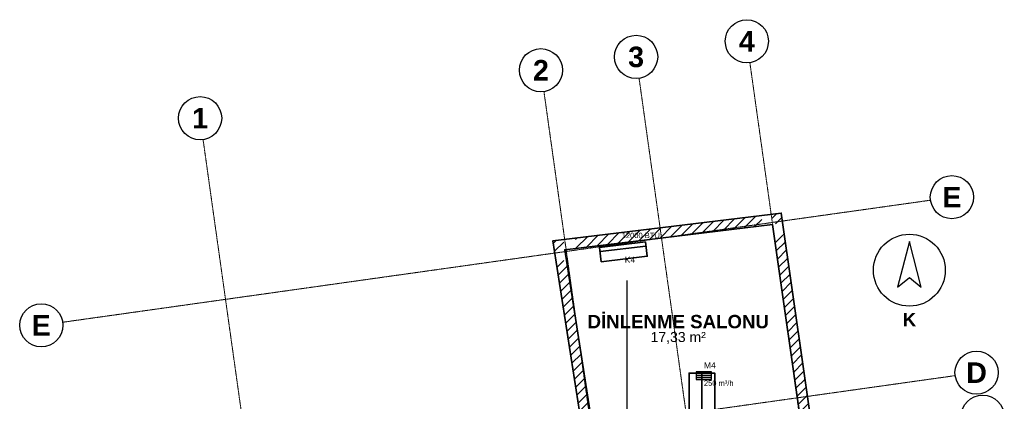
# Model space of a CAD drawing. Header units: millimetres. Extents: x -4770 to 15512, y -5017 to 16972.
# Tile 2 of 2: x -4770 to 14398, y 9550 to 16972. Entities that reach past the tile are written whole.
import ezdxf
from ezdxf.enums import TextEntityAlignment as Align

# ---------------------------------------------------------------- set-up
doc = ezdxf.new("R2010")
doc.units = ezdxf.units.MM
doc.linetypes.add('DASHDOT', pattern=[3.556, 2.54, -0.508, 0, -0.508])
doc.linetypes.add('DASHED', pattern=[1.524, 1.27, -0.254])
for name, color, linetype, lineweight in [('A-DUVAR-MEVCUT', 8, 'Continuous', 35), ('A-YAZI', 7, 'Continuous', 13), ('G-AKS-BALON', 8, 'Continuous', 25), ('G-AKS-HAT', 8, 'DASHDOT', 18), ('G-KUZEY', 7, 'Continuous', 25), ('M-HAVA-BESLEME', 3, 'Continuous', 35), ('M-HAVA-BRANSMAN', 3, 'DASHED', 18), ('M-HAVA-MENFEZ', 3, 'Continuous', 25), ('M-KLIMA-BAKIR', 4, 'Continuous', 25), ('M-KLIMA-DRENAJ', 4, 'DASHED', 18), ('M-KLIMA-IC', 4, 'Continuous', 35)]:
    doc.layers.add(name, color=color, linetype=linetype, lineweight=lineweight)
doc.styles.add('GYM', font='arial.ttf')
doc.styles.add('GYM-B', font='arialbd.ttf')

# ---------------------------------------------------------------- blocks, each defined once
blk = doc.blocks.new('G_KUZEY')
blk.add_lwpolyline([(0, 560), (-230, -330), (0, -140), (230, -330)], close=True)
blk.add_circle((0, 0), 700)
at = {"style": 'GYM-B'}
blk.add_text('K', height=260, dxfattribs=at).set_placement((0, -960), align=Align.MIDDLE_CENTER)
blk = doc.blocks.new('M_MENFEZ_BESLEME')
for p, q in [((-150, 40), (150, 40)), ((-150, 0), (150, 0)), ((-150, -40), (150, -40))]:
    blk.add_line(p, q)
blk.add_lwpolyline([(-150, -75), (150, -75), (150, 75), (-150, 75)], close=True)
at = {"style": 'GYM'}
for tag, p, height in [('KOD', (0, 140), 120), ('DEBI', (0, -200), 105)]:
    blk.add_attdef(tag, p, '', height=height, dxfattribs=at)
blk = doc.blocks.new('M_KLIMA_IC')
blk.add_line((-450, -60), (450, -60))
blk.add_lwpolyline([(-450, -140), (450, -140), (450, 140), (-450, 140)], close=True)
at = {"style": 'GYM'}
for tag, p, height in [('KOD', (0, 215), 120), ('KAPASITE', (0, -270), 105)]:
    blk.add_attdef(tag, p, '', height=height, dxfattribs=at)

msp = doc.modelspace()

# ---------------------------------------------------------------- hatches: boundary and pattern name
at = {"layer": 'A-DUVAR-MEVCUT'}
h = msp.add_hatch(dxfattribs=at)
h.set_pattern_fill('ANSI31', scale=40)
h.paths.add_polyline_path([(11012, 4959), (11563, 1104), (11761, 1132), (11210, 4987)])
h.paths.add_polyline_path([(11353, 1093), (11563, 1104), (11533, 1314), (11735, 1314), (11773, 1048), (11773, 915), (11377, 894), (11353, 894)])
h.paths.add_polyline_path([(11563, 1104), (10456, 1046), (10466, 846), (11573, 904)])
h.paths.add_polyline_path([(10432, 1256), (10456, 1046), (10666, 1057), (10666, 857), (10278, 836), (10275, 862), (10246, 839), (10246, 1256)])
h.paths.add_polyline_path([(10456, 1046), (10400, 1542), (10201, 1520), (10257, 1024)])
h.paths.add_polyline_path([(10190, 1332), (10190, 1535), (10400, 1542), (10424, 1332)])
h.paths.add_polyline_path([(10400, 1542), (10116, 1532), (10123, 1332), (10407, 1342)])
h.paths.add_polyline_path([(10326, 1322), (10130, 1322), (10116, 1532), (10326, 1539)])
h.paths.add_polyline_path([(10116, 1532), (10150, 1018), (10350, 1031), (10316, 1545)])
h.paths.add_polyline_path([(9940, 850), (10150, 1018), (10136, 1228), (10360, 1228), (10360, 841), (10278, 836), (10275, 862), (10208, 808), (9940, 808)])
h.paths.add_polyline_path([(10150, 1018), (9527, 521), (9652, 365), (10275, 862)])
h.paths.add_polyline_path([(9317, 323), (9531, 498), (9527, 521), (9737, 689), (9737, 409), (9618, 311), (9317, 311)])
h.paths.add_polyline_path([(9527, 521), (9531, 498), (9729, 528), (9725, 551)])
h.paths.add_polyline_path([(9321, 326), (9531, 498), (9527, 521), (9741, 692), (9741, 412), (9590, 288), (9321, 288)])
h.paths.add_polyline_path([(9531, 498), (8924, 0), (9051, -155), (9658, 343)])
h.paths.add_polyline_path([(9134, -86), (8996, -200), (8714, -200), (8714, 0), (8924, 0), (9134, 172)])
h.paths.add_polyline_path([(8924, 0), (3241, 0), (3241, -200), (8924, -200)])
h.paths.add_polyline_path([(3068, 210), (3241, 0), (3451, 0), (3451, -200), (3147, -200), (3031, -60), (3031, 210)])
h.paths.add_polyline_path([(3241, 0), (1957, 1555), (1803, 1428), (3087, -127)])
h.paths.add_polyline_path([(1859, 1345), (1957, 1555), (2130, 1345)])
h.paths.add_polyline_path([(1957, 1555), (1732, 1075), (1913, 990), (2138, 1470)])
h.paths.add_polyline_path([(1522, 904), (1522, 1106), (1732, 1075), (1830, 1285), (1942, 1285), (1942, 1052), (1854, 865), (1784, 865)])
h.paths.add_polyline_path([(1732, 1075), (579, 1247), (549, 1049), (1702, 877)])
h.paths.add_polyline_path([(557, 1457), (579, 1247), (789, 1216), (789, 1037), (631, 1037), (396, 1072), (369, 1333), (369, 1457)])
h.paths.add_polyline_path([(579, 1247), (0, 6840), (-199, 6819), (380, 1226)])
h.paths.add_polyline_path([(210, 6857), (0, 6840), (22, 6630), (-179, 6630), (-210, 6926), (-210, 7024), (117, 7050), (210, 7050)])
h.paths.add_polyline_path([(0, 6840), (1136, 6931), (1120, 7130), (-16, 7039)])
h.paths.add_polyline_path([(1095, 7141), (1136, 6931), (926, 6914), (926, 7141)])
h.paths.add_polyline_path([(1136, 6931), (853, 8372), (657, 8333), (940, 6892)])
h.paths.add_polyline_path([(1063, 8394), (853, 8372), (894, 8162), (690, 8162), (643, 8403), (643, 8551), (936, 8582), (1063, 8582)])
h.paths.add_polyline_path([(853, 8372), (6392, 8965), (6371, 9164), (832, 8571)])
h.paths.add_polyline_path([(6359, 9175), (6392, 8965), (6182, 8943), (6182, 9175)])
h.paths.add_polyline_path([(6392, 8965), (5840, 12499), (5642, 12468), (6194, 8934)])
h.paths.add_polyline_path([(6050, 12524), (5840, 12499), (5873, 12289), (5670, 12289), (5630, 12547), (5630, 12675), (5910, 12709), (6050, 12709)])
h.paths.add_polyline_path([(5840, 12499), (9885, 12990), (9861, 13189), (5816, 12698)])
h.paths.add_polyline_path([(9915, 12780), (9885, 12990), (9675, 12965), (9675, 13166), (9955, 13200), (10057, 13200), (10095, 12935), (10095, 12780)])
h.paths.add_polyline_path([(9885, 12990), (10491, 8771), (10689, 8799), (10083, 13018)])
h.paths.add_polyline_path([(10500, 8561), (10473, 8753), (10281, 8725), (10281, 8741), (10491, 8771), (10461, 8981), (10663, 8981), (10701, 8716), (10701, 8599), (10697, 8598), (10701, 8571), (10701, 8561)])
h.paths.add_polyline_path([(10491, 8771), (8314, 8462), (8342, 8264), (10519, 8573)])
h.paths.add_polyline_path([(8524, 8472), (8329, 8444), (8356, 8252), (8346, 8252), (8314, 8462), (8524, 8492)])
h.paths.add_polyline_path([(8314, 8462), (8486, 7339), (8683, 7369), (8512, 8492)])
h.paths.add_polyline_path([(8456, 7549), (8486, 7339), (8454, 7549)])
h.paths.add_polyline_path([(8486, 7339), (8329, 8444), (8131, 8416), (8288, 7311)])
h.paths.add_polyline_path([(8539, 8474), (8329, 8444), (8359, 8234), (8349, 8234), (8314, 8462), (8539, 8494)])
h.paths.add_polyline_path([(8329, 8444), (10473, 8753), (10444, 8951), (8300, 8642)])
h.paths.add_polyline_path([(10503, 8543), (10473, 8753), (10263, 8723), (10263, 8739), (10491, 8771), (10463, 8963), (10665, 8963), (10683, 8841), (10683, 8543)])
h.paths.add_polyline_path([(10473, 8753), (10996, 5080), (11194, 5108), (10671, 8781)])
h.paths.add_polyline_path([(11025, 4870), (11012, 4959), (10786, 4927), (10786, 5050), (10996, 5080), (10966, 5290), (11168, 5290), (11206, 5024), (11206, 4870)])
h.paths.add_polyline_path([(10996, 5080), (8877, 4779), (8905, 4581), (11024, 4882)])
h.paths.add_polyline_path([(9087, 4685), (8895, 4658), (8877, 4779), (9087, 4809)])
h.paths.add_polyline_path([(8877, 4779), (8895, 4658), (9093, 4688), (9075, 4809)])
h.paths.add_polyline_path([(9105, 4688), (8895, 4658), (8877, 4779), (9105, 4811)])
h.paths.add_polyline_path([(8895, 4658), (11012, 4959), (10984, 5157), (8867, 4856)])
h.paths.add_polyline_path([(11042, 4749), (11012, 4959), (10802, 4929), (10802, 5052), (10996, 5080), (10983, 5169), (11185, 5169), (11222, 4912), (11222, 4910), (11221, 4910), (11222, 4903), (11222, 4749)])

# ---------------------------------------------------------------- linework, layer by layer
msp.add_lwpolyline([(11221, 4910), (11792, 916), (10278, 836), (10275, 862), (9743, 437), (9746, 416), (8996, -200), (3147, -200), (2004, 1184), (1850, 855), (396, 1072), (-220, 7023), (897, 7112), (615, 8548), (6162, 9142), (5610, 12673), (10055, 13212), (10717, 8601), (10697, 8598), (11222, 4910)], close=True, dxfattribs=at)
msp.add_lwpolyline([(6392, 8965), (5840, 12499), (9885, 12990), (10491, 8771)], dxfattribs=at)
at = {"layer": 'G-AKS-BALON'}
for centre in [(9386, 16552), (7230, 16249), (5377, 15989), (-1258, 15056), (13378, 13520), (-4350, 11028), (13858, 10107), (13978, 9251)]:
    msp.add_circle(centre, 420, dxfattribs=at)
at = {"layer": 'G-AKS-HAT'}
for p, q in [((12090, -2686), (9445, 16136)), ((9933, -2989), (7288, 15833)), ((8081, -3249), (5436, 15573)), ((1445, -4182), (-1200, 14640)), ((-3934, 11087), (12962, 13461)), ((-3455, 7674), (13442, 10049))]:
    msp.add_line(p, q, dxfattribs=at)
at = {"layer": 'M-HAVA-BESLEME'}
msp.add_lwpolyline([(60, 6950), (1060, 6950), (1060, 7350), (1860, 7350), (1860, 4950), (4060, 4950), (4060, 7350), (7960, 7350), (7960, 9250), (8260, 9250), (8260, 10100), (8760, 10100), (8760, 8750), (8460, 8750), (8460, 6850), (4560, 6850), (4560, 4450), (1360, 4450), (1360, 6450), (560, 6450), (560, 6300), (60, 6300)], close=True, dxfattribs=at)
msp.add_lwpolyline([(310, 6300), (310, 6700), (1310, 6700), (1310, 7100), (1610, 7100), (1610, 4700), (4310, 4700), (4310, 7100), (8210, 7100), (8210, 9000), (8510, 9000), (8510, 10100)], dxfattribs=at)
at = {"layer": 'M-HAVA-BRANSMAN'}
for p in [(8510, 10050), (8550, 10050)]:
    msp.add_line(p, (8550, 10050), dxfattribs=at)
at = {"layer": 'M-KLIMA-BAKIR'}
msp.add_lwpolyline([(7050, 11900), (7050, 9100), (8050, 8580), (9450, 7620), (11200, 6300), (11900, 6100)], dxfattribs=at)
at = {"layer": 'M-KLIMA-DRENAJ'}
msp.add_lwpolyline([(7050, 11900), (7050, 9100), (8050, 8520), (9400, 7560), (11100, 6200), (11600, 5900)], dxfattribs=at)

# ---------------------------------------------------------------- block references
at = {"layer": 'G-KUZEY'}
msp.add_blockref('G_KUZEY', (12550, 12100), dxfattribs=at)
at = {"layer": 'M-HAVA-MENFEZ'}
msp.add_blockref('M_MENFEZ_BESLEME', (8550, 10050), dxfattribs=at).add_auto_attribs({'KOD': 'M4', 'DEBI': '250 m³/h'})
at = {"layer": 'M-KLIMA-IC'}
ref = msp.add_blockref('M_KLIMA_IC', (6982, 12456), dxfattribs=dict(at, rotation=186.9))
ref.add_attrib('KOD', 'K4', (7008, 12243), dxfattribs={"layer": '0', "height": 120, "style": 'GYM'})
ref.add_attrib('KAPASITE', '12000 BTU', (6950, 12724), dxfattribs={"layer": '0', "height": 105, "style": 'GYM'})

# ---------------------------------------------------------------- texts
at = {"layer": 'A-YAZI'}
for s, height, style, p in [('DİNLENME SALONU', 260, 'GYM-B', (8050, 11100)), ('17,33 m²', 195, 'GYM', (8050, 10800))]:
    msp.add_text(s, height=height, dxfattribs=dict(at, style=style)).set_placement(p, align=Align.MIDDLE_CENTER)
at = {"layer": 'G-AKS-BALON', "style": 'GYM-B'}
for s, p in [('4', (9386, 16552)), ('3', (7230, 16249)), ('2', (5377, 15989)), ('1', (-1258, 15056)), ('E', (13378, 13520)), ('E', (-4350, 11028)), ('D', (13858, 10107))]:
    msp.add_text(s, height=399, dxfattribs=at).set_placement(p, align=Align.MIDDLE_CENTER)

doc.saveas('drawing.dxf')
